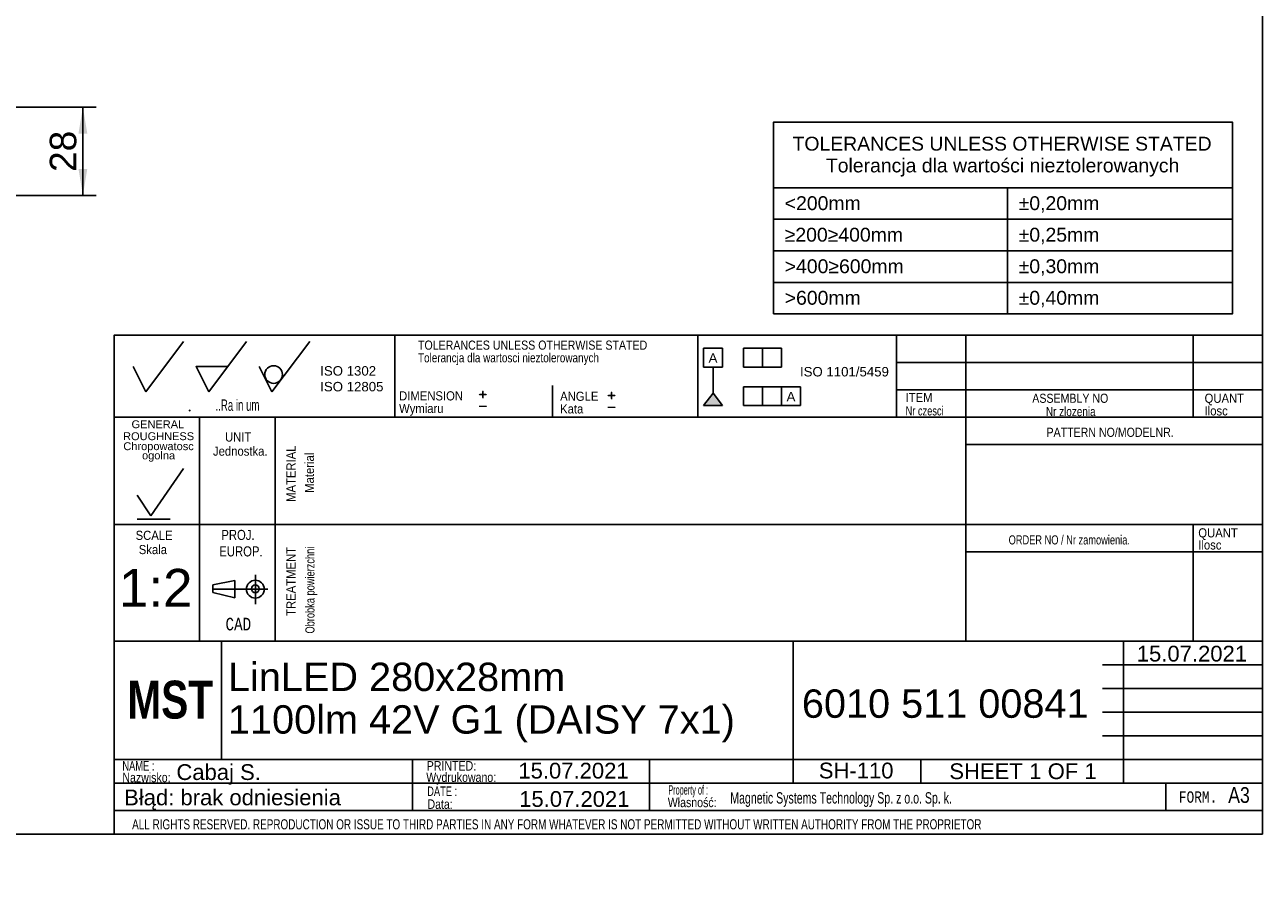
# Model space of a CAD drawing. Header units: millimetres. Extents: x 16 to 406, y 5 to 285.
# Tile 11 of 14: x 209 to 406, y 5 to 142. Entities that reach past the tile are written whole.
import ezdxf
from ezdxf.entities.mleader import LeaderData, LeaderLine
from ezdxf.enums import TextEntityAlignment as Align
from ezdxf.lldxf.tags import DXFTag
from ezdxf.math import Vec2, Vec3

# ---------------------------------------------------------------- set-up
doc = ezdxf.new("R2010")
doc.units = ezdxf.units.MM
doc.layers.add('10', color=7, linetype='Continuous')
doc.layers.add('Default', color=7, linetype='Continuous')
doc.styles.add('SEACAD_Arial', font='arial.ttf')
doc.styles.add('SEACAD_Lucida_Console', font='lucon.TTF', dxfattribs={"width": 0.8})
tags = doc.linetypes.add('CENTER2', pattern=[28.575, 19.05, -3.175, 3.175, -3.175]).pattern_tags.tags
tags[10:11] = [DXFTag(74, 4), DXFTag(75, 0), DXFTag(340, '0'), DXFTag(46, 0.0), DXFTag(50, 0.0), DXFTag(44, 0.0), DXFTag(45, 0.0)]
tags[8:9] = [DXFTag(74, 4), DXFTag(75, 0), DXFTag(340, '0'), DXFTag(46, 0.0), DXFTag(50, 0.0), DXFTag(44, 0.0), DXFTag(45, 0.0)]
tags[6:7] = [DXFTag(74, 4), DXFTag(75, 0), DXFTag(340, '0'), DXFTag(46, 0.0), DXFTag(50, 0.0), DXFTag(44, 0.0), DXFTag(45, 0.0)]
tags[4:5] = [DXFTag(74, 4), DXFTag(75, 0), DXFTag(340, '0'), DXFTag(46, 0.0), DXFTag(50, 0.0), DXFTag(44, 0.0), DXFTag(45, 0.0)]
doc.dimstyles.new('ISO', dxfattribs={"dimtxt": 4.2, "dimasz": 4.2, "dimexe": 2.1, "dimexo": 0, "dimgap": 1.05, "dimtad": 1, "dimlfac": 2, "dimtxsty": 'SEACAD_Arial', "dimblk1": '_SE_FILLED', "dimblk2": '_SE_FILLED', "dimsah": 1, "dimcen": 2.1, "dimadec": 0, "dimazin": 0, "dimtfac": 0.5, "dimtdec": 3, "dimtmove": 0, "dimatfit": 3, "dimfxl": 1, "dimarcsym": 0})

# ---------------------------------------------------------------- blocks, each defined once
blk = doc.blocks.new('SE')
at = {"color": 7, "linetype": 'Continuous'}
for p, q in [((328.19, 116.07), (400.9, 116.07)), ((365.27, 116.07), (365.27, 111.07)), ((328.19, 111.07), (400.9, 111.07)), ((365.27, 111.07), (365.27, 106.07)), ((328.19, 106.07), (400.9, 106.07)), ((365.27, 106.07), (365.27, 101.07)), ((328.19, 101.07), (400.9, 101.07)), ((365.27, 101.07), (365.27, 96.07))]:
    blk.add_line(p, q, dxfattribs=at)
blk.add_lwpolyline([(328.19, 96.07), (328.19, 126.48), (400.9, 126.48), (400.9, 96.07), (328.19, 96.07)], dxfattribs=at)
at = {"color": 7, "linetype": 'Continuous', "style": 'SEACAD_Arial'}
for s, p in [('TOLERANCES UNLESS OTHERWISE STATED', (331.19, 124.15)), ('Tolerancja dla wartości nieztolerowanych', (336.47, 120.7)), ('<200mm', (329.95, 114.72)), ('±0,20mm', (367.03, 114.72)), ('±0,25mm', (367.03, 109.72)), ('≥200≥400mm', (329.95, 109.72)), ('>400≥600mm', (329.95, 104.72)), ('±0,30mm', (367.03, 104.72)), ('>600mm', (329.95, 99.72)), ('±0,40mm', (367.03, 99.72))]:
    blk.add_text(s, height=2.2, dxfattribs=at).set_placement(p, align=Align.TOP_LEFT)
blk = doc.blocks.new('DMBLK6')
at = {"layer": 'Default', "linetype": 'Continuous'}
for points in [[(219.41, 124.66), (218.71, 128.86), (218.01, 124.66)], [(219.41, 119.06), (218.01, 119.06), (218.71, 114.86)]]:
    blk.add_hatch(color=7, dxfattribs=at).paths.add_polyline_path(points)
at = {"layer": 'Default', "color": 7, "linetype": 'Continuous'}
for p, q in [((202.6, 128.86), (220.81, 128.86)), ((218.71, 114.86), (218.71, 128.86)), ((202.6, 114.86), (220.81, 114.86))]:
    blk.add_line(p, q, dxfattribs=at)
at = {"layer": 'Default', "color": 7, "linetype": 'Continuous', "style": 'SEACAD_Arial'}
blk.add_text('28', height=4.2, rotation=90, dxfattribs=at).set_placement((213.46, 118.57), align=Align.TOP_LEFT)
blk = doc.blocks.new('_SE_FILLED')
at = {"color": 0}
blk.add_line((0, 0), (-1, 0), dxfattribs=at)
blk.add_solid([(0, 0), (-1, -0.1665), (-1, 0.1665), (0, 0)], dxfattribs=at)
blk = doc.blocks.new('SEANNOT_GROUP7')
at = {"layer": 'Default', "color": 7, "linetype": 'Continuous', "style": 'SEACAD_Arial'}
for s, p in [('LinLED 280x28mm ', (241.7, 40.78)), ('1100lm 42V G1 (DAISY 7x1)', (241.7, 34.03))]:
    blk.add_text(s, height=4.5, dxfattribs=at).set_placement(p, align=Align.TOP_LEFT)
blk = doc.blocks.new('SEANNOT_GROUP8')
at = {"layer": 'Default', "color": 7, "linetype": 'Continuous', "style": 'SEACAD_Arial'}
blk.add_text('6010 511 00841', height=4.5, dxfattribs=at).set_placement((332.67, 36.54), align=Align.TOP_LEFT)
blk = doc.blocks.new('SEANNOT_GROUP9')
at = {"layer": 'Default', "color": 7, "linetype": 'Continuous', "style": 'SEACAD_Arial'}
blk.add_text('Cabaj S.', height=2.5, dxfattribs=at).set_placement((233.53, 24.68), align=Align.TOP_LEFT)
blk = doc.blocks.new('SEANNOT_GROUP10')
at = {"layer": 'Default', "color": 7, "linetype": 'Continuous', "style": 'SEACAD_Arial'}
blk.add_text('SH-110', height=2.5, dxfattribs=at).set_placement((335.35, 24.93), align=Align.TOP_LEFT)
blk = doc.blocks.new('SEANNOT_GROUP11')
at = {"layer": 'Default', "color": 7, "linetype": 'Continuous', "style": 'SEACAD_Arial'}
blk.add_text('15.07.2021', height=2.5, dxfattribs=at).set_placement((287.86, 20.42), align=Align.TOP_LEFT)
blk = doc.blocks.new('SEANNOT_GROUP12')
at = {"layer": 'Default', "color": 7, "linetype": 'Continuous', "style": 'SEACAD_Arial'}
blk.add_text('1:2', height=6, dxfattribs=at).set_placement((224.43, 55.64), align=Align.TOP_LEFT)
blk = doc.blocks.new('_DOT')
at = {"color": 0}
blk.add_line((0, 0), (-1, 0), dxfattribs=at)
at = {"color": 0, "const_width": 0.333}
blk.add_lwpolyline([(-0.1665, 0, 1), (0.1665, 0, 1)], format="xyb", close=True, dxfattribs=at)
blk = doc.blocks.new('SEANNOT_GROUP14')
at = {"layer": 'Default', "color": 7, "linetype": 'Continuous', "style": 'SEACAD_Arial'}
blk.add_text('15.07.2021', height=2.5, dxfattribs=at).set_placement((287.73, 24.91), align=Align.TOP_LEFT)
blk = doc.blocks.new('SEANNOT_GROUP15')
at = {"layer": 'Default', "color": 7, "linetype": 'Continuous', "style": 'SEACAD_Arial'}
for s, p in [('SHEET ', (356.04, 24.82)), ('1', (368.7, 24.82)), (' OF ', (370.66, 24.82)), ('1', (377.45, 24.82))]:
    blk.add_text(s, height=2.5, dxfattribs=at).set_placement(p, align=Align.TOP_LEFT)
blk = doc.blocks.new('SEANNOT_GROUP16')
at = {"layer": 'Default', "color": 7, "linetype": 'Continuous', "style": 'SEACAD_Arial'}
blk.add_text('15.07.2021', height=2.5, dxfattribs=at).set_placement((385.75, 43.46), align=Align.TOP_LEFT)

msp = doc.modelspace()

# ---------------------------------------------------------------- hatches: boundary and pattern name
at = {"layer": 'Default', "linetype": 'Continuous'}
msp.add_hatch(color=7, dxfattribs=at).paths.add_polyline_path([(318.5887, 83.5055), (317.0887, 81.5206), (320.0887, 81.5206)])

# ---------------------------------------------------------------- linework, layer by layer
at = {"layer": '10', "color": 7, "linetype": 'Continuous'}
for p, q in [((268.1664, 92.7025), (268.1664, 79.7025)), ((316.1664, 92.7025), (316.1664, 79.7025)), ((347.6664, 92.7025), (347.6664, 79.7025)), ((358.6664, 92.7025), (358.6664, 44.2025)), ((394.6664, 92.7025), (394.6664, 79.7025)), ((228.6664, 83.7025), (234.6664, 91.7025)), ((238.6664, 83.7025), (244.6664, 91.7025)), ((248.6664, 83.7025), (254.6664, 91.7025)), ((405.6664, 88.3691), (347.6664, 88.3691)), ((226.6664, 87.7025), (228.6664, 83.7025)), ((236.6664, 87.7025), (241.6664, 87.7025)), ((236.6664, 87.7025), (238.6664, 83.7025)), ((246.6664, 87.7025), (248.6664, 83.7025)), ((293.1664, 84.7025), (293.1664, 79.7025)), ((405.6664, 84.0358), (347.6664, 84.0358)), ((235.541, 80.6292), (235.7172, 80.8353)), ((405.6664, 79.7025), (223.6664, 79.7025)), ((237.1664, 79.7025), (237.1664, 44.2025)), ((237.1664, 79.7025), (237.1664, 45.7025)), ((249.1664, 79.7025), (249.1664, 44.2025)), ((405.6664, 75.3691), (358.6664, 75.3691)), ((229.4692, 64.067), (234.6676, 71.572)), ((227.327, 67.3491), (229.4692, 64.067)), ((227.327, 63.5278), (232.5255, 63.5278)), ((405.6664, 62.7025), (223.6664, 62.7025)), ((394.6664, 62.7025), (394.6664, 44.2025)), ((405.6664, 58.3691), (358.6664, 58.3691)), ((239.3123, 53.1174), (242.7982, 53.8094)), ((239.3123, 51.9247), (239.3123, 53.1174)), ((242.7982, 53.8094), (242.7982, 51.0413)), ((246.0414, 54.6781), (246.0414, 50.0695)), ((246.0414, 54.6781), (246.0414, 50.0695)), ((242.7982, 51.0413), (239.3123, 51.9247)), ((331.2915, 44.2025), (223.6664, 44.2025)), ((331.1664, 44.2025), (223.6664, 44.2025)), ((240.6664, 25.4525), (240.6664, 44.2025)), ((380.2915, 44.2025), (405.7915, 44.2025)), ((383.6664, 21.7025), (383.6664, 44.2025)), ((380.2915, 40.4525), (405.7915, 40.4525)), ((380.2915, 36.7025), (405.7915, 36.7025)), ((380.2915, 32.9525), (405.7915, 32.9525)), ((380.2915, 29.2025), (405.7915, 29.2025)), ((223.6664, 25.4525), (405.7915, 25.4525)), ((270.9256, 25.4138), (270.9256, 17.2887)), ((308.5239, 25.4525), (308.5239, 17.3274)), ((351.5415, 25.4525), (351.5415, 21.7025)), ((223.6664, 21.7025), (380.2915, 21.7025)), ((390.3535, 21.7025), (390.3535, 17.3275)), ((223.6664, 17.3275), (405.6664, 17.3275))]:
    msp.add_line(p, q, dxfattribs=at)
at = {"layer": '10', "color": 7, "linetype": 'CENTER2'}
msp.add_line((239.3123, 52.4253), (248.0282, 52.4253), dxfattribs=at)
at = {"layer": '10', "color": 7, "linetype": 'Continuous'}
for points in [[(405.6664, 13.5775), (405.6664, 284.5775), (15.6664, 284.5775), (15.6664, 13.5775), (405.6664, 13.5775)], [(405.6664, 13.5775), (405.6664, 92.7025), (223.6664, 92.7025), (223.6664, 13.5775), (405.6664, 13.5775)], [(331.2915, 44.2025), (331.2915, 21.7025), (405.6664, 21.7025), (405.6664, 44.2025), (331.2915, 44.2025)]]:
    msp.add_lwpolyline(points, dxfattribs=at)
for centre, radius in [((248.9389, 86.4574), 1.4016), ((246.0414, 52.4254), 1.4146), ((246.0414, 52.4843), 0.6075)]:
    msp.add_circle(centre, radius, dxfattribs=at)
msp.add_point((236.6664, 87.7025), dxfattribs=at)
at = {"layer": 'Default', "color": 7, "linetype": 'Continuous'}
for p, q in [((317.0887, 87.6113), (317.0887, 90.6113)), ((317.0887, 90.6113), (320.0887, 90.6113)), ((320.0887, 90.6113), (320.0887, 87.6113)), ((323.4244, 87.6113), (323.4244, 90.6113)), ((323.4244, 90.6113), (329.4244, 90.6113)), ((326.4244, 90.6113), (326.4244, 87.6113)), ((329.4244, 90.6113), (329.4244, 87.6113)), ((320.0887, 87.6113), (317.0887, 87.6113)), ((318.5887, 83.5055), (318.5887, 87.6113)), ((329.4244, 87.6113), (323.4244, 87.6113)), ((323.4244, 81.5206), (323.4244, 84.5206)), ((323.4244, 84.5206), (332.4244, 84.5206)), ((326.4244, 84.5206), (326.4244, 81.5206)), ((329.4244, 81.5206), (329.4244, 84.5206)), ((332.4244, 84.5206), (332.4244, 81.5206)), ((317.0887, 81.5206), (318.5887, 83.5055)), ((318.5887, 83.5055), (320.0887, 81.5206)), ((320.0887, 81.5206), (317.0887, 81.5206)), ((332.4244, 81.5206), (323.4244, 81.5206))]:
    msp.add_line(p, q, dxfattribs=at)

# ---------------------------------------------------------------- block references
msp.add_blockref('SE', (0, 0))
at = {"layer": 'Default'}
for name in ['SEANNOT_GROUP12', 'SEANNOT_GROUP16', 'SEANNOT_GROUP7', 'SEANNOT_GROUP8', 'SEANNOT_GROUP9', 'SEANNOT_GROUP14', 'SEANNOT_GROUP10', 'SEANNOT_GROUP15', 'SEANNOT_GROUP11']:
    msp.add_blockref(name, (0, 0), dxfattribs=at)

# ---------------------------------------------------------------- texts
at = {"layer": '10', "attachment_point": 1}
for s, insert, char_height, width, style in [('{\\farial rounded mt|b0||i0||c0|p34;\\C7;\\H1.45000002;\\W0.83002;TOLERANCES UNLESS OTHERWISE STATED}', (271.823, 91.8398), 1.45, 38.614141, 'SEACAD_Arial'), ('{\\farial rounded mt|b0||i0||c0|p34;\\C7;\\H1.45000002;\\W0.77704;Tolerancja dla wartosci nieztolerowanych}', (271.823, 89.8398), 1.45, 36.029358, 'SEACAD_Arial'), ('{\\farial rounded mt|b0||i0||c0|p34;\\C7;\\H1.8;\\W0.608;..Ra in um}', (239.7304, 82.5025), 1.8, 8.921749, 'SEACAD_Arial'), ('{\\farial rounded mt|b0||i0||c0|p34;\\C7;\\H1.45000002;\\W0.883;DIMENSION}', (268.823, 83.801), 1.45, 10.15001, 'SEACAD_Arial'), ('{\\farial rounded mt|b0||i0||c0|p34;\\C7;\\H1.45000002;\\W0.883;ANGLE}', (294.3509, 83.7369), 1.45, 6.052184, 'SEACAD_Arial'), ('{\\farial rounded mt|b0||i0||c0|p34;\\C7;\\H1.45000002;\\W0.883;ITEM}', (349.1061, 83.5453), 1.45, 4.255445, 'SEACAD_Arial'), ('{\\farial rounded mt|b0||i0||c0|p34;\\C7;\\H1.45000002;\\W0.83002;ASSEMBLY NO}', (369.1852, 83.4185), 1.45, 12.829358, 'SEACAD_Arial'), ('{\\farial rounded mt|b0||i0||c0|p34;\\C7;\\H1.45000002;\\W0.883;QUANT}', (396.4966, 83.4185), 1.45, 6.241314, 'SEACAD_Arial'), ('{\\farial rounded mt|b0||i0||c0|p34;\\C7;\\H1.45000002;\\W0.883;Wymiaru}', (268.823, 81.801), 1.45, 8.67569, 'SEACAD_Arial'), ('{\\farial rounded mt|b0||i0||c0|p34;\\C7;\\H1.45000002;\\W0.883;Kata}', (294.3509, 81.7369), 1.45, 5.07501, 'SEACAD_Arial'), ('{\\farial rounded mt|b0||i0||c0|p34;\\C7;\\H1.45000002;\\W0.72406;Nr czesci }', (349.1061, 81.4185), 1.45, 7.78588, 'SEACAD_Arial'), ('{\\farial rounded mt|b0||i0||c0|p34;\\C7;\\H1.45000002;\\W0.77704;Nr zlozenia}', (371.3489, 81.3193), 1.45, 9.504276, 'SEACAD_Arial'), ('{\\farial rounded mt|b0||i0||c0|p34;\\C7;\\H1.45000002;\\W0.883;Ilosc}', (396.4966, 81.4185), 1.45, 6.934793, 'SEACAD_Arial'), ('{\\farial rounded mt|b0||i0||c0|p34;\\C7;\\H1.45000002;\\W0.883;UNIT}', (241.2329, 77.2753), 1.45, 4.16088, 'SEACAD_Arial'), ('{\\farial rounded mt|b0||i0||c0|p34;\\C7;\\H1.45000002;\\W0.83002;PATTERN NO/MODELNR.}', (371.4383, 78.0241), 1.45, 21.434793, 'SEACAD_Arial'), ('{\\farial rounded mt|b0||i0||c0|p34;\\C7;\\H1.45000002;\\W0.883;Jednostka.}', (239.3294, 75.0364), 1.45, 8.726285, 'SEACAD_Arial'), ('{\\farial rounded mt|b0||i0||c0|p34;\\C7;\\H1.45000002;\\W0.883;SCALE}', (227.0667, 61.6902), 1.45, 5.863054, 'SEACAD_Arial'), ('{\\farial rounded mt|b0||i0||c0|p34;\\C7;\\H1.60000002;\\W0.8;PROJ.}', (240.6541, 61.826), 1.6, 5.113054, 'SEACAD_Arial'), ('{\\farial rounded mt|b0||i0||c0|p34;\\C7;\\H1.45000002;\\W0.72406;ORDER NO / Nr zamowienia.}', (365.4383, 60.9698), 1.45, 25.030887, 'SEACAD_Arial'), ('{\\farial rounded mt|b0||i0||c0|p34;\\C7;\\H1.45000002;\\W0.883;QUANT}', (395.4966, 62.0852), 1.45, 6.241314, 'SEACAD_Arial'), ('{\\farial rounded mt|b0||i0||c0|p34;\\C7;\\H1.45000002;\\W0.883;Skala}', (227.5677, 59.4364), 1.45, 5.777229, 'SEACAD_Arial'), ('{\\farial rounded mt|b0||i0||c0|p34;\\C7;\\H1.60000002;\\W0.8;EUROP.}', (240.3364, 59.2199), 1.6, 6.643488, 'SEACAD_Arial'), ('{\\farial rounded mt|b0||i0||c0|p34;\\C7;\\H1.45000002;\\W0.883;Ilosc}', (395.4966, 60.1647), 1.45, 6.934793, 'SEACAD_Arial'), ('{\\fLucida Console|b0||i0||c0|p34;\\C7;\\H1.99999998;\\W0.8;CAD}', (241.316, 47.8953), 2, 4.533343, 'SEACAD_Lucida_Console'), ('{\\farial rounded mt|b0||i0||c0|p34;\\C7;\\H1.5;\\W0.704;NAME :}', (224.9675, 25.1761), 1.5, 5.576097, 'SEACAD_Arial'), ('{\\farial rounded mt|b0||i0||c0|p34;\\C7;\\H1.5;\\W0.8;PRINTED:}', (273.2161, 25.1761), 1.5, 8.9879, 'SEACAD_Arial'), ('{\\farial rounded mt|b0||i0||c0|p34;\\C7;\\H1.5;\\W0.8;Nazwisko:}', (224.9676, 23.329), 1.5, 7.678383, 'SEACAD_Arial'), ('{\\farial rounded mt|b0||i0||c0|p34;\\C7;\\H1.5;\\W0.8;Wydrukowano:}', (273.1279, 23.366), 1.5, 11.438653, 'SEACAD_Arial'), ('{\\farial rounded mt|b0||i0||c0|p34;\\C7;\\H1.5;\\W0.704;DATE :}', (273.2821, 21.1484), 1.5, 5.217401, 'SEACAD_Arial'), ('{\\farial rounded mt|b0||i0||c0|p34;\\C7;\\H1.5;\\W0.8;Własność:}', (311.4137, 19.3737), 1.5, 10.891314, 'SEACAD_Arial'), ('{\\farial rounded mt|b0||i0||c0|p34;\\C7;\\H1.5;\\W0.46208;Property of :}', (311.4969, 21.3579), 1.5, 8.869575, 'SEACAD_Arial'), ('{\\farial rounded mt|b0||i0||c0|p34;\\C7;\\H1.8;\\W0.667;Magnetic Systems Technology Sp. z o.o. Sp. k.}', (321.3166, 20.2436), 1.8, 58.304358, 'SEACAD_Arial'), ('{\\fLucida Console|b0||i0||c0|p34;\\C7;\\H1.8;\\W0.8;FORM.}', (392.4164, 20.3775), 1.8, 6.80001, 'SEACAD_Lucida_Console'), ('{\\farial rounded mt|b0||i0||c0|p34;\\C7;\\H2.50000002;\\W0.8;A3}', (400.244, 21.0473), 2.5, 3.315227, 'SEACAD_Arial'), ('{\\farial rounded mt|b0||i0||c0|p34;\\C7;\\H1.5;\\W0.8;Data:}', (273.3248, 19.0982), 1.5, 6.195662, 'SEACAD_Arial'), ('{\\farial rounded mt|b0||i0||c0|p34;\\C7;\\H1.60000002;\\W0.704;ALL RIGHTS RESERVED. REPRODUCTION OR ISSUE TO THIRD PARTIES IN ANY FORM WHATEVER IS NOT PERMITTED WITHOUT WRITTEN AUTHORITY FROM THE PROPRIETOR}', (226.5139, 15.9553), 1.6, 148.000012, 'SEACAD_Arial')]:
    msp.add_mtext(s, dxfattribs=dict(at, insert=insert, char_height=char_height, width=width, style=style))
at = {"layer": '10', "char_height": 1.25, "attachment_point": 1}
for s, insert, width in [('{\\fArial|b0||i0||c0|p34;\\C7;\\H1.2499998;\\W1.;GENERAL}', (226.4186, 79.1957), 8.3424), ('{\\fArial|b0||i0||c0|p34;\\C7;\\H1.2499998;\\W1.;ROUGHNESS}', (225.0839, 77.3018), 11.222834)]:
    msp.add_mtext(s, dxfattribs=dict(at, insert=insert, width=width))
at = {"layer": '10', "insert": (230.7029, 74.1738), "char_height": 1.25, "width": 11.65265, "attachment_point": 5, "line_spacing_factor": 0.7}
msp.add_mtext('{\\fArial|b0||i0||c0|p34;\\C7;\\H1.24999998;\\W1.;Chropowatosc\\P}{\\fArial|b0||i0||c0|p34;\\C7;\\H1.24999998;\\W1.;ogolna}', dxfattribs=at)
at = {"layer": '10', "char_height": 1.45, "attachment_point": 1, "rotation": 89.999994, "style": 'SEACAD_Arial'}
for s, insert, width in [('{\\farial rounded mt|b0||i0||c0|p34;\\C7;\\H1.45000002;\\W0.883;MATERIAL}', (250.9679, 66.2608), 8.920662), ('{\\farial rounded mt|b0||i0||c0|p34;\\C7;\\H1.45000002;\\W0.883;Material}', (253.8878, 67.7032), 7.153155), ('{\\farial rounded mt|b0||i0||c0|p34;\\C7;\\H1.45000002;\\W0.72406;Obrobka powierzchni}', (253.9679, 45.3948), 17.047554), ('{\\farial rounded mt|b0||i0||c0|p34;\\C7;\\H1.45000002;\\W0.883;TREATMENT}', (250.9679, 48.1987), 10.87501)]:
    msp.add_mtext(s, dxfattribs=dict(at, insert=insert, width=width))
at = {"layer": 'Default'}
for s, insert, char_height, width, attachment_point in [('{\\fArial CE|b0||i0||c0|p34;\\C7;\\H1.5;\\W1.;A}', (318.5825, 89.835), 1.5, 1.402184, 2), ('{\\fArial|b0||i0||c0|p34;\\C7;\\H1.5;\\W1.;ISO 1302 \\P}{\\fArial|b0||i0||c0|p34;\\C7;\\H1.5;\\W1.;ISO 12805}', (256.3273, 87.7851), 1.5, 10.486332, 1), ('{\\fArial|b0||i0||c0|p34;\\C7;\\H1.5;\\W1.;ISO 1101/5459}', (339.4139, 87.6533), 1.5, 14.66134, 2), ('{\\fSolid Edge ISO|b0||i0||c0|p34;\\C7;\\H2.5;\\W1.;+\\P}', (281.2929, 84.7968), 2.5, 1.882447, 1), ('{\\fSolid Edge ISO|b0||i0||c0|p34;\\C7;\\H2.5;\\W1.;+\\P}', (301.686, 84.64), 2.5, 1.882447, 1), ('{\\fArial CE|b0||i0||c0|p34;\\C7;\\H1.5;\\W1.;A}', (330.9389, 83.7093), 1.5, 1.402184, 2), ('{\\fSolid Edge ISO|b0||i0||c0|p34;\\C7;\\H2.5;\\W1.;-\\P}', (281.2929, 82.9144), 2.5, 1.882447, 1), ('{\\fSolid Edge ISO|b0||i0||c0|p34;\\C7;\\H2.5;\\W1.;-\\P}', (301.686, 82.7575), 2.5, 1.882447, 1)]:
    msp.add_mtext(s, dxfattribs=dict(at, insert=insert, char_height=char_height, width=width, attachment_point=attachment_point))

# ---------------------------------------------------------------- dimensions: what is measured, and where the dimension line sits
at = {"layer": 'Default', "color": 7, "linetype": 'Continuous'}
dim = msp.add_linear_dim(base=(218.7139, 114.857), p1=(202.5969, 114.857), p2=(202.5969, 128.857), angle=90, text='\\A1;<>', dimstyle='ISO', dxfattribs=at)
dim.commit()
dim.dimension.update_dxf_attribs({"geometry": 'DMBLK6', "text_midpoint": (218.7139, 121.857), "dimtype": 161})

# ---------------------------------------------------------------- leaders
ml = msp.add_multileader_mtext('Standard', dxfattribs=at)
ml.set_content('{\\pxsm0.9;\\fImpact|b0||i0||c0|p34;\\W1.;MST\\P}', color=256)
ml.set_leader_properties()
ml.set_arrow_properties(name='DOT')
ml.build(insert=Vec2(0, 0))
ml.multileader.update_dxf_attribs({"leader_type": 0, "dogleg_length": 0, "arrow_head_size": 6})
ctx = ml.context
ctx.base_point, ctx.char_height, ctx.arrow_head_size, ctx.landing_gap_size = Vec3(223.7582, 34.8564), 6, 6, 2.1
ctx.mtext.insert = Vec3(225.7582, 37.9194)
ml = msp.add_multileader_mtext('Standard', dxfattribs=at)
ml.set_content('{\\pxsm0.9;\\fArial|b0||i0||c0|p34;\\W1.; Błąd: brak odniesienia\\P}', color=256)
ml.set_leader_properties()
ml.set_arrow_properties(name='DOT')
ml.build(insert=Vec2(0, 0))
ml.multileader.update_dxf_attribs({"leader_type": 0, "dogleg_length": 0, "arrow_head_size": 2.5})
ctx = ml.context
ctx.base_point, ctx.char_height, ctx.arrow_head_size, ctx.landing_gap_size = Vec3(222.2705, 19.0521), 2.5, 2.5, 0.875
ctx.mtext.insert = Vec3(224.2705, 20.6683)

doc.saveas('drawing.dxf')
